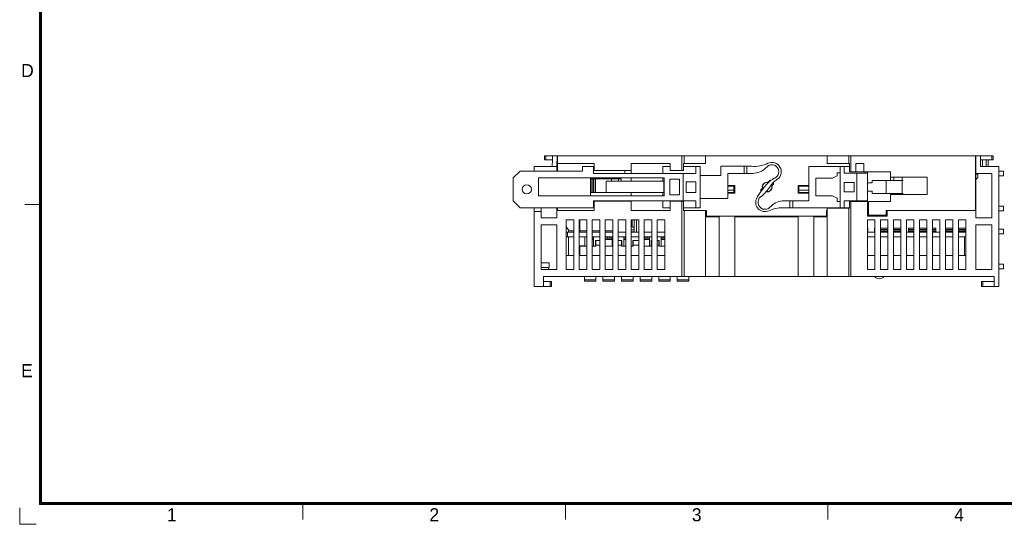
# Model space of a CAD drawing. Header units: millimetres. Extents: x 0 to 427, y 0 to 299.
# Tile 1 of 54: x 0 to 212, y 0 to 109. Entities that reach past the tile are written whole.
import ezdxf
from ezdxf.enums import TextEntityAlignment as Align

# ---------------------------------------------------------------- set-up
doc = ezdxf.new("R2010")
doc.units = ezdxf.units.MM
doc.header["$LTSCALE"] = 23.1
doc.header["$MEASUREMENT"] = 0
doc.layers.get('0').update_dxf_attribs({"lineweight": 18})
for name, color, linetype in [('1_12_1_1', 7, 'Continuous'), ('1_13_1_1', 7, 'Continuous'), ('1_14_1_1', 7, 'Continuous'), ('1_27', 7, 'Continuous'), ('1_39', 7, 'Continuous'), ('1_42_1_1', 7, 'Continuous'), ('1_43_1', 7, 'Continuous'), ('1_44_1_1', 7, 'Continuous'), ('1_50', 7, 'Continuous'), ('1_51', 7, 'Continuous'), ('1_52', 7, 'Continuous'), ('1_53', 7, 'Continuous'), ('1_54', 7, 'Continuous'), ('1_6', 7, 'Continuous')]:
    doc.layers.add(name, color=color, linetype=linetype)
for name, color, linetype, lineweight in [('1_15_1_1', 7, 'Continuous', 18), ('1_41_1_1', 7, 'Continuous', 18), ('细实线层', 7, 'Continuous', 18)]:
    doc.layers.add(name, color=color, linetype=linetype, lineweight=lineweight)
doc.styles.add('鸿蒙CAD', font='txt')

# ---------------------------------------------------------------- blocks, each defined once
blk = doc.blocks.new('Plastic_A3')
at = {"layer": '细实线层'}
for p, q in [((229.71, 338.7), (229.71, 629.56)), ((229.93, 338.92), (229.93, 629.33)), ((230.16, 339.15), (230.16, 629.11)), ((229.93, 403.33), (226.54, 403.33)), ((647.81, 339.15), (230.16, 339.15)), ((225.46, 334.46), (225.46, 337.99)), ((648.26, 338.7), (229.71, 338.7)), ((648.03, 338.92), (229.93, 338.92)), ((286.43, 338.92), (286.43, 335.53)), ((342.93, 338.92), (342.93, 335.53)), ((399.43, 338.92), (399.43, 335.53)), ((225.46, 334.46), (229, 334.46))]:
    blk.add_line(p, q, dxfattribs=at)
at = {"layer": '细实线层', "style": '鸿蒙CAD'}
for s, p in [('D', (225.76, 430.79)), ('E', (225.76, 366.16)), ('1', (257.15, 335.11)), ('2', (313.65, 335.11)), ('3', (370.15, 335.11)), ('4', (426.65, 335.11))]:
    blk.add_text(s, height=2.82, dxfattribs=at).set_placement(p)
for tag, p in [('V1.0', (231.67, 610.16)), ('XXXN', (538.26, 343))]:
    blk.add_attdef(tag, p, '', height=2.5, dxfattribs=at)
for tag, height, p in [('XXXE', 2.5, (540.24, 365.07)), ('XXXC', 2.5, (573.27, 365.07)), ('XXXA', 2.5, (624.03, 365.07)), ('XXXG', 2.5, (497.76, 358.07)), ('XXXD', 2.5, (573.27, 358.07)), ('XXXB', 2.5, (624.03, 358.07)), ('XXXK', 2, (514.01, 357.04)), ('mm', 2.5, (540.24, 358.07)), ('XXXM', 2.5, (501.13, 341.19))]:
    blk.add_attdef(tag, text='', height=height, dxfattribs=at).set_placement(p, align=Align.CENTER)
blk.add_attdef('XXXJ', text='', height=2.5, dxfattribs=at).set_placement((503.31, 352.09), align=Align.MIDDLE_RIGHT)

msp = doc.modelspace()

# ---------------------------------------------------------------- linework, layer by layer
at = {"color": 0, "linetype": 'Continuous', "lineweight": 0}
for p, q in [((112.97, 78.51), (112.97, 79.41)), ((112.97, 79.41), (209.56, 79.41)), ((112.97, 78.51), (114.67, 78.51)), ((113.26, 79.41), (113.26, 78.51)), ((114.66, 77.11), (114.67, 78.51)), ((114.67, 79.41), (114.67, 78.51)), ((115.67, 79.41), (115.66, 77.11)), ((115.76, 76.11), (115.76, 79.41)), ((142.56, 76.21), (142.56, 79.41)), ((143.06, 77.71), (143.06, 79.41)), ((147.66, 77.71), (147.66, 79.41)), ((173.86, 77.71), (173.86, 79.41)), ((178.46, 77.71), (178.46, 79.41)), ((178.96, 79.41), (178.96, 75.91)), ((205.76, 79.41), (205.76, 67.61)), ((205.86, 66.01), (205.86, 79.41)), ((206.86, 77.11), (206.86, 79.41)), ((206.86, 78.51), (209.56, 78.51)), ((209.27, 78.51), (209.27, 79.41)), ((209.56, 79.41), (209.56, 78.51)), ((110.76, 77.11), (110.76, 76.11)), ((110.76, 77.11), (115.66, 77.11)), ((115.66, 77.11), (115.66, 76.11)), ((115.76, 77.71), (123.66, 77.71)), ((121.16, 77.11), (121.16, 76.11)), ((123.66, 77.11), (121.16, 77.11)), ((123.56, 77.11), (123.56, 75.61)), ((123.66, 77.71), (123.66, 76.21)), ((131.66, 75.61), (131.66, 77.71)), ((131.66, 77.71), (140.06, 77.71)), ((138.46, 77.11), (138.46, 75.61)), ((140.06, 77.11), (138.46, 77.11)), ((140.06, 76.21), (140.06, 77.71)), ((142.88, 77.71), (142.88, 76.21)), ((142.88, 77.71), (147.66, 77.71)), ((146.46, 77.11), (142.88, 77.11)), ((145.56, 77.11), (145.56, 75.61)), ((146.46, 68.21), (146.46, 77.11)), ((150.91, 75.11), (150.91, 77.16)), ((156.93, 77.16), (150.91, 77.16)), ((155.96, 77.16), (155.96, 75.61)), ((156.56, 75.61), (156.56, 77.16)), ((160.88, 77.03), (160.64, 76.78)), ((169.91, 77.11), (169.91, 69.71)), ((169.91, 77.11), (178.64, 77.11)), ((173.86, 77.71), (178.64, 77.71)), ((176.61, 68.21), (176.61, 77.11)), ((177.51, 75.66), (177.51, 77.11)), ((178.64, 77.71), (178.64, 75.91)), ((179.97, 77.71), (181.71, 77.71)), ((179.97, 75.91), (179.97, 77.71)), ((181.71, 77.71), (181.71, 75.91)), ((206.86, 77.11), (210.76, 77.11)), ((210.76, 77.11), (210.76, 51.21)), ((106.26, 74.61), (107.76, 76.11)), ((106.26, 74.61), (106.26, 69.71)), ((121.16, 76.11), (107.76, 76.11)), ((111.66, 70.76), (111.66, 74.61)), ((111.66, 74.61), (138.76, 74.61)), ((122.86, 74.61), (122.86, 70.76)), ((129.46, 74.41), (122.86, 74.41)), ((123.19, 74.41), (123.19, 71.46)), ((123.49, 74.41), (123.49, 71.46)), ((145.56, 75.61), (123.56, 75.61)), ((123.62, 74.41), (123.62, 71.46)), ((131.66, 76.21), (123.66, 76.21)), ((123.98, 74.41), (123.98, 71.46)), ((127.41, 74.41), (127.41, 73.91)), ((128.88, 74.41), (128.88, 73.91)), ((129.46, 74.41), (129.46, 73.91)), ((130.26, 75.61), (130.26, 76.21)), ((131.66, 74.61), (131.66, 73.91)), ((138.46, 73.91), (138.46, 74.61)), ((138.76, 74.61), (138.76, 70.76)), ((139.96, 74.36), (139.96, 70.96)), ((139.96, 74.36), (142.06, 74.36)), ((140.06, 76.21), (142.88, 76.21)), ((142.06, 74.36), (142.06, 70.96)), ((142.86, 75.61), (142.86, 69.71)), ((150.91, 75.11), (146.46, 75.11)), ((152.46, 70.21), (152.46, 75.61)), ((152.46, 75.61), (157.81, 75.61)), ((171.41, 74.56), (175.01, 74.56)), ((171.41, 70.76), (171.41, 74.56)), ((176.01, 75.06), (175.01, 74.56)), ((176.61, 75.71), (176.01, 75.71)), ((176.01, 75.71), (176.01, 75.06)), ((182.51, 75.66), (177.51, 75.66)), ((178.64, 75.91), (187.46, 75.91)), ((180.21, 69.66), (180.21, 75.66)), ((182.01, 75.91), (182.01, 75.66)), ((182.51, 66.41), (182.51, 75.91)), ((187.46, 74.06), (187.46, 75.91)), ((187.46, 74.76), (195.36, 74.76)), ((188.16, 74.76), (188.16, 74.06)), ((189.96, 74.76), (189.96, 71.06)), ((195.36, 74.76), (195.36, 71.06)), ((205.76, 74.91), (205.86, 74.91)), ((209.26, 75.61), (205.86, 75.61)), ((206.26, 75.41), (205.86, 75.41)), ((205.86, 74.31), (206.26, 74.71)), ((206.26, 74.71), (206.26, 75.41)), ((209.26, 66.01), (209.26, 75.61)), ((211.76, 76.06), (210.76, 76.06)), ((210.76, 75.06), (211.76, 75.06)), ((211.76, 76.06), (211.76, 75.06)), ((126.26, 71.46), (126.26, 73.91)), ((138.67, 73.91), (126.26, 73.91)), ((138.67, 71.46), (138.67, 73.91)), ((143.46, 73.81), (143.46, 71.51)), ((143.46, 73.81), (145.56, 73.81)), ((145.56, 73.81), (145.56, 71.51)), ((152.46, 73.01), (153.96, 73.01)), ((153.76, 72.81), (152.46, 72.81)), ((153.76, 71.31), (153.76, 72.81)), ((153.96, 73.01), (153.96, 71.31)), ((159.47, 71.99), (159.9, 72.42)), ((159.95, 72.92), (159.92, 72.95)), ((160.63, 73.66), (160.66, 73.63)), ((161.16, 73.68), (161.59, 74.11)), ((161.88, 72.4), (161.91, 72.37)), ((162.37, 73.33), (161.94, 72.9)), ((167.56, 73.01), (169.91, 73.01)), ((167.56, 71.31), (167.56, 73.01)), ((169.91, 72.81), (167.76, 72.81)), ((167.76, 72.81), (167.76, 71.31)), ((177.51, 73.66), (179.61, 73.66)), ((177.51, 71.66), (177.51, 73.66)), ((179.61, 71.66), (179.61, 73.66)), ((183.51, 73.56), (182.51, 73.56)), ((190.17, 74.06), (183.51, 74.06)), ((183.51, 74.06), (183.51, 73.56)), ((186.51, 71.26), (186.51, 74.06)), ((111.66, 70.76), (138.76, 70.76)), ((138.67, 71.46), (122.86, 71.46)), ((131.66, 71.46), (131.66, 70.76)), ((138.46, 70.76), (138.46, 71.46)), ((139.96, 70.96), (142.06, 70.96)), ((145.56, 71.51), (143.46, 71.51)), ((146.46, 70.21), (152.46, 70.21)), ((153.76, 72.01), (152.46, 72.01)), ((152.46, 71.51), (153.76, 71.51)), ((153.96, 71.31), (152.46, 71.31)), ((161.2, 71.67), (161.18, 71.69)), ((169.91, 71.31), (167.56, 71.31)), ((169.91, 72.01), (167.76, 72.01)), ((167.76, 71.51), (169.91, 71.51)), ((175.01, 70.76), (171.41, 70.76)), ((175.01, 70.76), (176.01, 70.26)), ((176.01, 70.26), (176.01, 69.51)), ((179.61, 71.66), (177.51, 71.66)), ((182.51, 71.76), (183.51, 71.76)), ((183.51, 71.76), (183.51, 71.26)), ((183.51, 71.26), (190.17, 71.26)), ((187.46, 69.56), (187.46, 71.26)), ((195.36, 71.06), (187.46, 71.06)), ((188.16, 71.26), (188.16, 71.06)), ((107.76, 68.21), (106.26, 69.71)), ((107.76, 68.21), (123.66, 68.21)), ((110.76, 51.21), (110.76, 68.21)), ((112.26, 66.01), (112.26, 68.21)), ((115.66, 66.01), (115.66, 68.21)), ((115.76, 67.61), (115.76, 68.21)), ((123.56, 69.71), (123.56, 68.21)), ((123.56, 69.71), (145.56, 69.71)), ((123.66, 69.61), (123.66, 67.61)), ((131.66, 69.61), (123.66, 69.61)), ((130.26, 69.61), (130.26, 69.71)), ((131.66, 67.61), (131.66, 69.71)), ((138.46, 69.71), (138.46, 68.21)), ((140.06, 68.21), (138.46, 68.21)), ((140.06, 69.61), (140.06, 67.61)), ((140.06, 69.61), (142.88, 69.61)), ((142.56, 53.41), (142.56, 69.61)), ((142.88, 67.61), (142.88, 69.61)), ((142.88, 68.21), (146.46, 68.21)), ((145.56, 69.71), (145.56, 68.21)), ((161.5, 68.3), (161.74, 68.54)), ((164.26, 68.21), (178.64, 68.21)), ((164.57, 69.71), (169.91, 69.71)), ((165.81, 69.71), (165.81, 68.21)), ((166.41, 68.21), (166.41, 69.71)), ((173.86, 68.11), (178.64, 68.11)), ((173.86, 53.41), (173.86, 68.11)), ((176.01, 69.51), (176.61, 69.51)), ((177.51, 69.66), (182.51, 69.66)), ((177.51, 68.21), (177.51, 69.66)), ((178.46, 53.41), (178.46, 68.11)), ((178.64, 69.56), (182.51, 69.56)), ((178.64, 68.11), (178.64, 69.56)), ((178.96, 53.41), (178.96, 69.56)), ((182.01, 69.66), (182.01, 69.56)), ((182.71, 69.56), (187.46, 69.56)), ((182.71, 69.56), (182.71, 66.61)), ((211.76, 68.56), (210.76, 68.56)), ((211.76, 68.56), (211.76, 67.56)), ((110.76, 67.41), (112.26, 67.41)), ((115.66, 66.01), (112.26, 66.01)), ((123.66, 67.61), (115.66, 67.61)), ((140.06, 67.61), (131.66, 67.61)), ((142.88, 67.61), (147.86, 67.61)), ((143.06, 53.41), (143.06, 67.61)), ((147.66, 53.41), (147.66, 67.61)), ((150.56, 66.21), (147.66, 66.21)), ((147.86, 66.41), (147.86, 67.61)), ((173.66, 66.41), (147.86, 66.41)), ((150.56, 53.41), (150.56, 66.21)), ((153.96, 53.41), (153.96, 66.21)), ((153.96, 66.21), (167.56, 66.21)), ((167.56, 53.41), (167.56, 66.21)), ((173.86, 66.21), (170.96, 66.21)), ((170.96, 66.21), (170.96, 53.41)), ((173.66, 67.61), (173.86, 67.61)), ((173.66, 66.41), (173.66, 67.61)), ((182.51, 67.61), (182.71, 67.61)), ((182.51, 66.41), (186.76, 66.41)), ((182.71, 66.61), (186.56, 66.61)), ((186.56, 67.61), (205.86, 67.61)), ((186.56, 66.61), (186.56, 67.61)), ((186.76, 67.61), (186.76, 66.41)), ((205.86, 66.01), (209.26, 66.01)), ((210.76, 67.56), (211.76, 67.56)), ((112.26, 54.91), (112.26, 64.51)), ((112.26, 64.51), (115.66, 64.51)), ((115.66, 64.51), (115.66, 54.91)), ((117.66, 65.61), (117.66, 54.91)), ((119.26, 65.61), (117.66, 65.61)), ((117.66, 64.08), (118.16, 63.41)), ((119.26, 54.91), (119.26, 65.61)), ((120.46, 65.61), (120.46, 54.91)), ((122.06, 65.61), (120.46, 65.61)), ((120.61, 65.61), (120.61, 62.91)), ((122.06, 54.91), (122.06, 65.61)), ((123.26, 65.61), (123.26, 54.91)), ((124.86, 65.61), (123.26, 65.61)), ((124.86, 54.91), (124.86, 65.61)), ((126.06, 65.61), (126.06, 54.91)), ((127.66, 65.61), (126.06, 65.61)), ((127.66, 54.91), (127.66, 65.61)), ((128.86, 65.61), (128.86, 54.91)), ((130.46, 65.61), (128.86, 65.61)), ((130.46, 54.91), (130.46, 65.61)), ((131.66, 65.61), (131.66, 54.91)), ((133.26, 65.61), (131.66, 65.61)), ((131.87, 64.01), (131.87, 65.61)), ((131.87, 64.01), (132.28, 64.01)), ((132.28, 62.91), (132.28, 65.61)), ((132.81, 62.91), (132.81, 65.61)), ((133.26, 54.91), (133.26, 65.61)), ((134.46, 65.61), (134.46, 54.91)), ((136.06, 65.61), (134.46, 65.61)), ((136.06, 54.91), (136.06, 65.61)), ((137.26, 65.61), (137.26, 54.91)), ((138.86, 65.61), (137.26, 65.61)), ((138.86, 54.91), (138.86, 65.61)), ((184.11, 65.61), (182.51, 65.61)), ((182.51, 65.61), (182.51, 54.91)), ((182.56, 63.81), (182.51, 63.81)), ((182.56, 63.81), (182.56, 62.91)), ((184.11, 63.81), (183.99, 63.81)), ((183.99, 62.91), (183.99, 63.81)), ((184.11, 54.91), (184.11, 65.61)), ((186.91, 65.61), (185.31, 65.61)), ((185.31, 65.61), (185.31, 54.91)), ((186.91, 63.81), (185.31, 63.81)), ((186.91, 54.91), (186.91, 65.61)), ((189.71, 65.61), (188.11, 65.61)), ((188.11, 65.61), (188.11, 54.91)), ((189.71, 63.81), (188.11, 63.81)), ((189.71, 54.91), (189.71, 65.61)), ((192.51, 65.61), (190.91, 65.61)), ((190.91, 65.61), (190.91, 54.91)), ((192.51, 63.81), (191.32, 63.81)), ((191.32, 62.91), (191.32, 63.81)), ((192.51, 54.91), (192.51, 65.61)), ((195.31, 65.61), (193.71, 65.61)), ((193.71, 65.61), (193.71, 54.91)), ((195.31, 63.81), (193.71, 63.81)), ((195.31, 54.91), (195.31, 65.61)), ((198.11, 65.61), (196.51, 65.61)), ((196.51, 65.61), (196.51, 54.91)), ((197.22, 63.81), (196.51, 63.81)), ((197.22, 63.81), (197.22, 62.91)), ((198.11, 54.91), (198.11, 65.61)), ((200.91, 65.61), (199.31, 65.61)), ((199.31, 65.61), (199.31, 54.91)), ((200.91, 63.81), (199.31, 63.81)), ((200.91, 54.91), (200.91, 65.61)), ((203.71, 65.61), (202.11, 65.61)), ((202.11, 65.61), (202.11, 54.91)), ((203.71, 63.81), (202.11, 63.81)), ((203.56, 63.41), (203.71, 63.61)), ((203.71, 54.91), (203.71, 65.61)), ((209.26, 64.51), (205.86, 64.51)), ((205.86, 54.91), (205.86, 64.51)), ((209.26, 54.91), (209.26, 64.51)), ((117.66, 62.91), (119.26, 62.91)), ((119.26, 61.91), (117.66, 61.91)), ((117.96, 62.91), (117.96, 61.91)), ((118.11, 57.91), (118.11, 61.91)), ((118.16, 63.41), (118.16, 62.91)), ((118.16, 63.24), (119.26, 63.24)), ((122.06, 62.91), (120.46, 62.91)), ((122.06, 61.91), (120.46, 61.91)), ((120.61, 63.24), (122.06, 63.24)), ((123.26, 63.24), (124.86, 63.24)), ((124.86, 62.91), (123.26, 62.91)), ((124.86, 61.91), (123.26, 61.91)), ((126.06, 63.24), (127.66, 63.24)), ((127.66, 62.91), (126.06, 62.91)), ((127.66, 61.91), (126.06, 61.91)), ((130.46, 62.91), (128.86, 62.91)), ((130.46, 61.91), (128.86, 61.91)), ((132.28, 63.41), (131.66, 63.41)), ((131.66, 63.01), (132.28, 63.01)), ((133.26, 62.91), (131.66, 62.91)), ((133.26, 61.91), (131.66, 61.91)), ((131.99, 62.91), (131.99, 63.01)), ((136.06, 62.91), (134.46, 62.91)), ((136.06, 61.91), (134.46, 61.91)), ((138.86, 62.91), (137.26, 62.91)), ((138.86, 61.91), (137.26, 61.91)), ((184.11, 62.91), (182.51, 62.91)), ((184.11, 61.91), (182.51, 61.91)), ((186.91, 62.91), (185.31, 62.91)), ((186.91, 61.91), (185.31, 61.91)), ((189.71, 62.91), (188.11, 62.91)), ((189.71, 61.91), (188.11, 61.91)), ((192.51, 62.91), (190.91, 62.91)), ((192.51, 61.91), (190.91, 61.91)), ((195.31, 62.91), (193.71, 62.91)), ((195.31, 61.91), (193.71, 61.91)), ((198.11, 62.91), (196.51, 62.91)), ((198.11, 61.91), (196.51, 61.91)), ((200.91, 62.91), (199.31, 62.91)), ((200.91, 61.91), (199.31, 61.91)), ((203.71, 62.91), (202.11, 62.91)), ((203.71, 61.91), (202.11, 61.91)), ((203.41, 61.91), (203.41, 57.91)), ((203.56, 62.91), (203.56, 63.41)), ((211.76, 63.56), (210.76, 63.56)), ((210.76, 62.56), (211.76, 62.56)), ((211.76, 63.56), (211.76, 62.56)), ((117.66, 57.91), (119.26, 57.91)), ((120.46, 57.91), (122.06, 57.91)), ((123.26, 57.91), (124.86, 57.91)), ((126.06, 57.91), (127.66, 57.91)), ((128.86, 57.91), (130.46, 57.91)), ((131.66, 57.91), (133.26, 57.91)), ((134.46, 57.91), (136.06, 57.91)), ((137.26, 57.91), (138.86, 57.91)), ((182.51, 57.91), (184.11, 57.91)), ((185.31, 57.91), (186.91, 57.91)), ((188.11, 57.91), (189.71, 57.91)), ((190.91, 57.91), (192.51, 57.91)), ((193.71, 57.91), (195.31, 57.91)), ((196.51, 57.91), (198.11, 57.91)), ((199.31, 57.91), (200.91, 57.91)), ((202.11, 57.91), (203.71, 57.91)), ((113.96, 56.31), (112.26, 56.31)), ((112.26, 55.31), (113.96, 55.31)), ((113.86, 55.31), (113.86, 54.91)), ((113.96, 56.31), (113.96, 55.31)), ((211.76, 56.06), (210.76, 56.06)), ((211.76, 56.06), (211.76, 55.06)), ((112.26, 54.91), (115.66, 54.91)), ((112.76, 53.41), (112.76, 51.21)), ((112.76, 53.41), (209.76, 53.41)), ((117.66, 54.91), (119.26, 54.91)), ((120.46, 54.91), (122.06, 54.91)), ((123.26, 54.91), (124.86, 54.91)), ((126.06, 54.91), (127.66, 54.91)), ((128.86, 54.91), (130.46, 54.91)), ((131.66, 54.91), (133.26, 54.91)), ((134.46, 54.91), (136.06, 54.91)), ((137.26, 54.91), (138.86, 54.91)), ((182.51, 54.91), (184.11, 54.91)), ((185.31, 54.91), (186.91, 54.91)), ((188.11, 54.91), (189.71, 54.91)), ((190.91, 54.91), (192.51, 54.91)), ((193.71, 54.91), (195.31, 54.91)), ((196.51, 54.91), (198.11, 54.91)), ((199.31, 54.91), (200.91, 54.91)), ((202.11, 54.91), (203.71, 54.91)), ((205.86, 54.91), (209.26, 54.91)), ((209.76, 51.21), (209.76, 53.41)), ((210.76, 55.06), (211.76, 55.06)), ((110.76, 51.21), (114.46, 51.21)), ((114.46, 52.31), (112.76, 52.31)), ((114.17, 51.21), (114.17, 52.31)), ((114.46, 52.31), (114.46, 51.21)), ((209.76, 52.31), (207.06, 52.31)), ((207.06, 51.21), (207.06, 52.31)), ((207.06, 51.21), (210.76, 51.21)), ((207.36, 52.31), (207.36, 51.21))]:
    msp.add_line(p, q, dxfattribs=at)
msp.add_circle((109.16, 72.16), 1, dxfattribs=at)
for centre, radius, start, end in [((156.93, 70.16), 7, 85.1562, 90), ((158.12, 84.11), 7, 265.1562, 295.1203), ((157.81, 79.61), 4, 270, 315), ((161.94, 75.96), 1.5, 294.6415, 134.8745), ((161.94, 75.96), 2, 305.5982, 115.1203), ((164.65, 70.05), 5, 114.6415, 142.0427), ((168.92, 66.2), 10, 125.5982, 128.7275), ((153.25, 78.34), 10, 308.6816, 326.7172), ((81.86, 134.64), 100, 321.1595, 322.0427), ((160.92, 72.66), 1.05, 76.5881, 193.4119), ((160.92, 72.66), 1, 76.2464, 204.5362), ((160.92, 72.66), 1.05, 256.5881, 13.4119), ((160.92, 72.66), 1, 258.5005, 27.3422), ((160.92, 72.66), 1.6, 61.4353, 65.1055), ((165.79, 70.11), 5, 128.7275, 146.7172), ((160.92, 72.66), 1.6, 24.8945, 35.6105), ((160.44, 69.36), 2, 157.2793, 295.1209), ((167.54, 65.65), 10, 141.1595, 153.3703), ((160.44, 69.36), 1.5, 128.6816, 314.8745), ((160.92, 72.66), 1.6, 204.8945, 215.1538), ((164.26, 61.21), 7, 90, 115.1209), ((164.57, 65.71), 4, 90, 135), ((122.46, 54.16), 1.25, 216.8699, 223.2972), ((185.06, 54.16), 1.25, 216.8699, 323.1301)]:
    msp.add_arc(centre, radius, start, end, dxfattribs=at)
at = {"layer": '1_12_1_1', "color": 0, "linetype": 'Continuous', "lineweight": 0}
for p, q in [((134.46, 61.61), (135.56, 61.61)), ((134.56, 61.61), (134.56, 61.91)), ((135.06, 61.91), (135.06, 61.61)), ((135.56, 59.91), (135.56, 61.91)), ((135.56, 61.36), (134.46, 61.36)), ((133.56, 53.41), (133.56, 52.36)), ((136.06, 52.36), (136.06, 53.41)), ((133.56, 52.64), (136.06, 52.64)), ((133.56, 52.36), (136.06, 52.36))]:
    msp.add_line(p, q, dxfattribs=at)
at = {"layer": '1_13_1_1', "color": 0, "linetype": 'Continuous', "lineweight": 0}
for p, q in [((141.56, 53.41), (141.56, 52.36)), ((144.06, 52.36), (144.06, 53.41)), ((141.56, 52.64), (144.06, 52.64)), ((141.56, 52.36), (144.06, 52.36))]:
    msp.add_line(p, q, dxfattribs=at)
at = {"layer": '1_14_1_1', "color": 0, "linetype": 'Continuous', "lineweight": 0}
for p, q in [((123.56, 61.61), (123.26, 61.61)), ((123.56, 59.91), (123.56, 61.91)), ((123.56, 61.36), (123.26, 61.36)), ((121.56, 53.41), (121.56, 52.36)), ((124.06, 52.36), (124.06, 53.41)), ((121.56, 52.64), (124.06, 52.64)), ((121.56, 52.36), (124.06, 52.36))]:
    msp.add_line(p, q, dxfattribs=at)
at = {"layer": '1_15_1_1', "color": 0, "linetype": 'Continuous', "lineweight": 0}
for p, q in [((121.66, 60.01), (121.66, 61.91)), ((120.51, 60.01), (120.51, 57.91)), ((121.66, 60.01), (120.51, 60.01)), ((123.96, 59.91), (123.96, 61.11)), ((123.96, 61.11), (124.06, 61.11)), ((129.56, 61.11), (129.66, 61.11)), ((129.66, 61.11), (129.66, 59.91)), ((131.96, 61.11), (131.96, 59.91)), ((131.96, 61.11), (132.06, 61.11)), ((135.96, 61.11), (135.96, 59.91)), ((135.96, 61.11), (136.06, 61.11)), ((137.56, 61.11), (137.66, 61.11)), ((137.66, 61.11), (137.66, 59.91))]:
    msp.add_line(p, q, dxfattribs=at)
at = {"layer": '1_27', "color": 0, "linetype": 'Continuous', "lineweight": 0}
for p, q in [((182.51, 63.51), (182.56, 63.51)), ((182.51, 63.21), (182.56, 63.21)), ((182.51, 63.12), (182.56, 63.12)), ((183.99, 63.51), (184.11, 63.51)), ((183.99, 63.21), (184.11, 63.21)), ((183.99, 63.12), (184.11, 63.12)), ((185.31, 63.51), (186.91, 63.51)), ((185.31, 63.21), (186.91, 63.21)), ((185.31, 63.19), (186.11, 63.19)), ((186.11, 63.19), (186.11, 62.91)), ((186.11, 63.12), (186.91, 63.12)), ((188.11, 63.51), (189.71, 63.51)), ((188.11, 63.21), (189.71, 63.21)), ((188.11, 63.19), (189.22, 63.19)), ((189.22, 63.19), (189.22, 62.91)), ((189.22, 63.12), (189.71, 63.12)), ((191.32, 63.51), (192.51, 63.51)), ((191.32, 63.21), (192.51, 63.21)), ((191.32, 63.12), (192.02, 63.12)), ((192.02, 63.19), (192.51, 63.19)), ((192.02, 62.91), (192.02, 63.19)), ((193.71, 63.51), (195.31, 63.51)), ((193.71, 63.21), (195.31, 63.21)), ((193.71, 63.12), (195.13, 63.12)), ((195.13, 63.19), (195.31, 63.19)), ((195.13, 62.91), (195.13, 63.19)), ((196.51, 63.51), (197.22, 63.51)), ((196.51, 63.21), (197.22, 63.21)), ((196.51, 63.19), (196.55, 63.19)), ((196.55, 63.19), (196.55, 62.91)), ((196.55, 63.12), (197.22, 63.12)), ((199.31, 63.51), (200.91, 63.51)), ((199.31, 63.21), (200.91, 63.21)), ((199.31, 63.19), (200.73, 63.19)), ((200.73, 63.19), (200.73, 62.91)), ((200.73, 63.12), (200.91, 63.12)), ((202.11, 63.51), (203.64, 63.51)), ((202.11, 63.21), (203.56, 63.21)), ((202.11, 63.12), (202.42, 63.12)), ((202.42, 63.19), (203.56, 63.19)), ((202.42, 62.91), (202.42, 63.19))]:
    msp.add_line(p, q, dxfattribs=at)
at = {"layer": '1_39', "color": 0, "linetype": 'Continuous', "lineweight": 0}
for p, q in [((188.11, 63.05), (188.95, 63.05)), ((188.95, 62.91), (188.95, 63.19))]:
    msp.add_line(p, q, dxfattribs=at)
at = {"layer": '1_41_1_1', "color": 0, "linetype": 'Continuous', "lineweight": 0}
for p, q in [((120.61, 57.91), (120.61, 59.91)), ((120.61, 59.91), (122.06, 59.91)), ((123.26, 59.91), (124.06, 59.91)), ((124.06, 61.11), (124.06, 59.91)), ((124.06, 61.11), (124.86, 61.11)), ((124.86, 60.11), (124.06, 60.11)), ((126.06, 59.91), (127.66, 59.91)), ((128.86, 61.11), (129.56, 61.11)), ((129.56, 60.11), (128.86, 60.11)), ((129.56, 59.91), (129.56, 61.11)), ((129.56, 59.91), (130.46, 59.91)), ((131.66, 59.91), (132.06, 59.91)), ((132.06, 59.91), (132.06, 61.11)), ((132.06, 61.11), (133.26, 61.11)), ((133.26, 60.11), (132.06, 60.11)), ((134.46, 59.91), (136.06, 59.91)), ((137.26, 61.11), (137.56, 61.11)), ((137.56, 60.11), (137.26, 60.11)), ((137.56, 59.91), (137.56, 61.11)), ((137.56, 59.91), (138.86, 59.91))]:
    msp.add_line(p, q, dxfattribs=at)
at = {"layer": '1_42_1_1', "color": 0, "linetype": 'Continuous', "lineweight": 0}
for p, q in [((130.06, 59.91), (130.06, 61.91)), ((130.46, 61.61), (130.06, 61.61)), ((130.46, 61.36), (130.06, 61.36)), ((129.56, 53.41), (129.56, 52.36)), ((132.06, 52.36), (132.06, 53.41)), ((129.56, 52.64), (132.06, 52.64)), ((129.56, 52.36), (132.06, 52.36))]:
    msp.add_line(p, q, dxfattribs=at)
at = {"layer": '1_43_1', "color": 0, "linetype": 'Continuous', "lineweight": 0}
for p, q in [((138.06, 59.91), (138.06, 61.91)), ((138.06, 61.61), (138.86, 61.61)), ((138.56, 61.61), (138.56, 61.91)), ((138.86, 61.36), (138.06, 61.36)), ((137.56, 53.41), (137.56, 52.36)), ((140.06, 52.36), (140.06, 53.41)), ((137.56, 52.64), (140.06, 52.64)), ((137.56, 52.36), (140.06, 52.36))]:
    msp.add_line(p, q, dxfattribs=at)
at = {"layer": '1_44_1_1', "color": 0, "linetype": 'Continuous', "lineweight": 0}
for p, q in [((126.06, 61.61), (127.56, 61.61)), ((126.56, 61.61), (126.56, 61.91)), ((127.06, 61.91), (127.06, 61.61)), ((127.56, 59.91), (127.56, 61.91)), ((127.56, 61.36), (126.06, 61.36)), ((125.56, 53.41), (125.56, 52.36)), ((128.06, 52.36), (128.06, 53.41)), ((125.56, 52.64), (128.06, 52.64)), ((125.56, 52.36), (128.06, 52.36))]:
    msp.add_line(p, q, dxfattribs=at)
at = {"layer": '1_50', "color": 0, "linetype": 'Continuous', "lineweight": 0}
for p, q in [((185.31, 63.05), (186.05, 63.05)), ((186.05, 62.91), (186.05, 63.19))]:
    msp.add_line(p, q, dxfattribs=at)
at = {"layer": '1_51', "color": 0, "linetype": 'Continuous', "lineweight": 0}
for p, q in [((199.61, 63.19), (199.61, 62.91)), ((199.61, 63.05), (200.71, 63.05)), ((200.71, 62.91), (200.71, 63.19))]:
    msp.add_line(p, q, dxfattribs=at)
at = {"layer": '1_52', "color": 0, "linetype": 'Continuous', "lineweight": 0}
for p, q in [((202.51, 63.19), (202.51, 62.91)), ((202.51, 63.05), (203.56, 63.05))]:
    msp.add_line(p, q, dxfattribs=at)
at = {"layer": '1_53', "color": 0, "linetype": 'Continuous', "lineweight": 0}
for p, q in [((192.28, 63.19), (192.28, 62.91)), ((192.28, 63.05), (192.51, 63.05))]:
    msp.add_line(p, q, dxfattribs=at)
at = {"layer": '1_54', "color": 0, "linetype": 'Continuous', "lineweight": 0}
for p, q in [((195.18, 63.19), (195.18, 62.91)), ((195.18, 63.05), (195.31, 63.05))]:
    msp.add_line(p, q, dxfattribs=at)
at = {"layer": '1_6', "color": 0, "linetype": 'Continuous', "lineweight": 0}
for p, q in [((207.3, 78.51), (207.3, 77.11)), ((208.06, 77.11), (208.06, 78.51)), ((208.49, 78.51), (208.49, 77.11)), ((189, 62.91), (189, 63.19)), ((192.2, 62.91), (192.2, 63.19)), ((199.53, 62.91), (199.53, 63.19))]:
    msp.add_line(p, q, dxfattribs=at)

# ---------------------------------------------------------------- block references
at = {"layer": '细实线层'}
msp.add_blockref('Plastic_A3', (-225.46, -334.46), dxfattribs=at)

doc.saveas('drawing.dxf')
